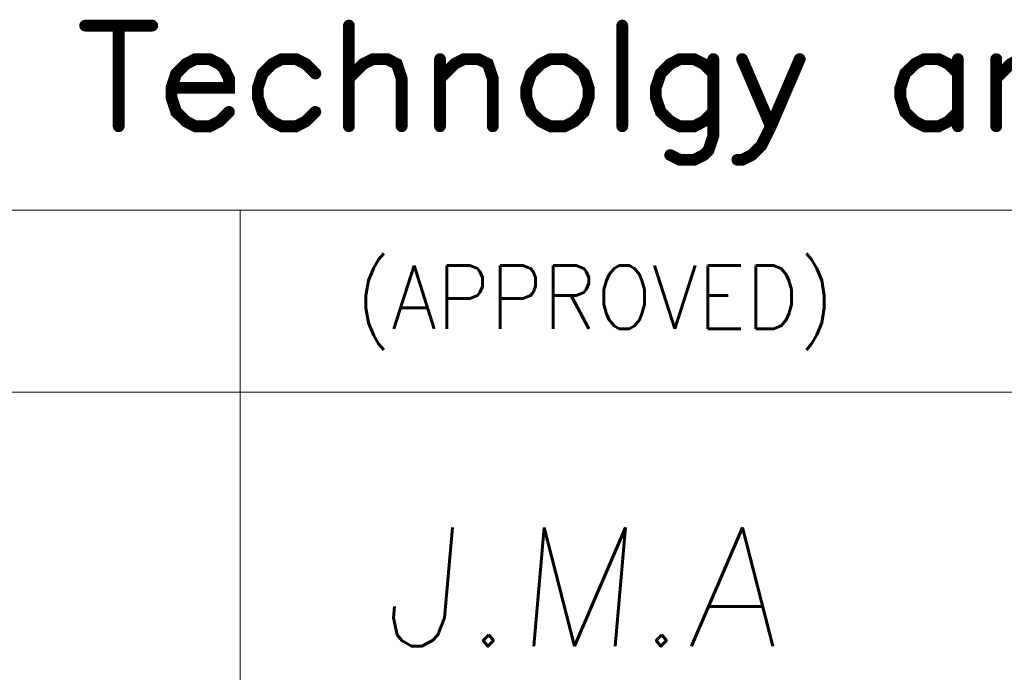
# Model space of a CAD drawing. Header units: millimetres. Extents: x 4065 to 8083, y -652 to 5416.
# Tile 232 of 256: x 5169 to 5219, y 4702 to 4735. Entities that reach past the tile are written whole.
import ezdxf
from ezdxf.enums import TextEntityAlignment as Align

# ---------------------------------------------------------------- set-up
doc = ezdxf.new("R2010")
doc.units = ezdxf.units.MM
doc.header["$LTSCALE"] = 0.8
doc.layers.get('0').update_dxf_attribs({"linetype": 'CONTINUOUS', "lineweight": 0})
doc.layers.add('2', color=3, linetype='CONTINUOUS', lineweight=0)
doc.styles.add('GHS', font='romans', dxfattribs={"height": 2, "bigfont": 'whgtxt'})
doc.styles.get("Standard").update_dxf_attribs({"font": 'romans.shx', "width": 0.8, "oblique": 5, "bigfont": 'whgtxt.shx'})

# ---------------------------------------------------------------- blocks, each defined once
blk = doc.blocks.new('SMOOTH_0$064516')
at = {"const_width": 0.0323}
blk.add_lwpolyline([(-0.0161, 0, 1), (0.0161, 0, 1)], format="xyb", close=True, dxfattribs=at)
blk = doc.blocks.new('logo')
at = {"color": 7, "const_width": 0.859}
for points in [[(-3488.222, 5311.965), (-3483.345, 5311.965)], [(-3485.783, 5311.965), (-3485.783, 5304.641)], [(-3469.038, 5311.965), (-3469.038, 5304.641)], [(-3449.151, 5311.965), (-3449.151, 5304.641)], [(-3481.945, 5307.431), (-3477.763, 5307.431), (-3477.763, 5308.127), (-3478.106, 5308.823), (-3478.459, 5309.175), (-3479.154, 5309.527), (-3480.202, 5309.527), (-3480.897, 5309.175), (-3481.601, 5308.479), (-3481.945, 5307.431), (-3481.945, 5306.736), (-3481.601, 5305.688), (-3480.897, 5304.993), (-3480.202, 5304.641), (-3479.154, 5304.641), (-3478.459, 5304.993), (-3477.763, 5305.688)], [(-3471.477, 5308.479), (-3472.181, 5309.175), (-3472.877, 5309.527), (-3473.925, 5309.527), (-3474.62, 5309.175), (-3475.316, 5308.479), (-3475.668, 5307.431), (-3475.668, 5306.736), (-3475.316, 5305.688), (-3474.62, 5304.993), (-3473.925, 5304.641), (-3472.877, 5304.641), (-3472.181, 5304.993), (-3471.477, 5305.688)], [(-3469.038, 5308.127), (-3467.991, 5309.175), (-3467.295, 5309.527), (-3466.248, 5309.527), (-3465.552, 5309.175), (-3465.2, 5308.127), (-3465.2, 5304.641)], [(-3462.409, 5308.127), (-3461.362, 5309.175), (-3460.666, 5309.527), (-3459.618, 5309.527), (-3458.923, 5309.175), (-3458.571, 5308.127), (-3458.571, 5304.641)], [(-3462.409, 5309.527), (-3462.409, 5304.641)], [(-3454.389, 5309.527), (-3455.084, 5309.175), (-3455.78, 5308.479), (-3456.132, 5307.431), (-3456.132, 5306.736), (-3455.78, 5305.688), (-3455.084, 5304.993), (-3454.389, 5304.641), (-3453.341, 5304.641), (-3452.646, 5304.993), (-3451.942, 5305.688), (-3451.598, 5306.736), (-3451.598, 5307.431), (-3451.942, 5308.479), (-3452.646, 5309.175), (-3453.341, 5309.527), (-3454.389, 5309.527)], [(-3442.53, 5308.479), (-3443.226, 5309.175), (-3443.921, 5309.527), (-3444.969, 5309.527), (-3445.664, 5309.175), (-3446.36, 5308.479), (-3446.712, 5307.431), (-3446.712, 5306.736), (-3446.36, 5305.688), (-3445.664, 5304.993), (-3444.969, 5304.641), (-3443.921, 5304.641), (-3443.226, 5304.993), (-3442.53, 5305.688)], [(-3442.53, 5309.527), (-3442.53, 5303.945), (-3442.874, 5302.897), (-3443.226, 5302.545), (-3443.921, 5302.202), (-3444.969, 5302.202), (-3445.664, 5302.545)], [(-3436.244, 5309.527), (-3438.34, 5304.641), (-3439.035, 5303.241), (-3439.739, 5302.545), (-3440.435, 5302.202), (-3440.778, 5302.202)], [(-3440.435, 5309.527), (-3438.34, 5304.641)], [(-3424.738, 5308.479), (-3425.433, 5309.175), (-3426.129, 5309.527), (-3427.176, 5309.527), (-3427.872, 5309.175), (-3428.576, 5308.479), (-3428.92, 5307.431), (-3428.92, 5306.736), (-3428.576, 5305.688), (-3427.872, 5304.993), (-3427.176, 5304.641), (-3426.129, 5304.641), (-3425.433, 5304.993), (-3424.738, 5305.688)], [(-3424.738, 5309.527), (-3424.738, 5304.641)], [(-3421.947, 5308.127), (-3420.899, 5309.175), (-3420.204, 5309.527), (-3419.156, 5309.527), (-3418.452, 5309.175), (-3418.109, 5308.127), (-3418.109, 5304.641)], [(-3421.947, 5309.527), (-3421.947, 5304.641)]]:
    blk.add_lwpolyline(points, dxfattribs=at)
at = {"color": 7, "xscale": 13.31, "yscale": 13.31, "zscale": 13.31}
for p in [(-3488.222, 5311.965), (-3485.783, 5311.965), (-3483.345, 5311.965), (-3469.038, 5311.965), (-3449.151, 5311.965), (-3480.897, 5309.175), (-3480.202, 5309.527), (-3479.154, 5309.527), (-3478.459, 5309.175), (-3474.62, 5309.175), (-3473.925, 5309.527), (-3472.877, 5309.527), (-3472.181, 5309.175), (-3467.991, 5309.175), (-3467.295, 5309.527), (-3466.248, 5309.527), (-3465.552, 5309.175), (-3462.409, 5309.527), (-3461.362, 5309.175), (-3460.666, 5309.527), (-3459.618, 5309.527), (-3458.923, 5309.175), (-3455.084, 5309.175), (-3454.389, 5309.527), (-3454.389, 5309.527), (-3453.341, 5309.527), (-3452.646, 5309.175), (-3445.664, 5309.175), (-3444.969, 5309.527), (-3443.921, 5309.527), (-3443.226, 5309.175), (-3442.53, 5309.527), (-3440.435, 5309.527), (-3436.244, 5309.527), (-3427.872, 5309.175), (-3427.176, 5309.527), (-3426.129, 5309.527), (-3425.433, 5309.175), (-3424.738, 5309.527), (-3421.947, 5309.527), (-3481.601, 5308.479), (-3478.106, 5308.823), (-3475.316, 5308.479), (-3471.477, 5308.479), (-3455.78, 5308.479), (-3451.942, 5308.479), (-3446.36, 5308.479), (-3442.53, 5308.479), (-3428.576, 5308.479), (-3424.738, 5308.479), (-3477.763, 5308.127), (-3469.038, 5308.127), (-3465.2, 5308.127), (-3462.409, 5308.127), (-3458.571, 5308.127), (-3421.947, 5308.127), (-3481.945, 5307.431), (-3481.945, 5307.431), (-3477.763, 5307.431), (-3475.668, 5307.431), (-3456.132, 5307.431), (-3451.598, 5307.431), (-3446.712, 5307.431), (-3428.92, 5307.431), (-3481.945, 5306.736), (-3475.668, 5306.736), (-3456.132, 5306.736), (-3451.598, 5306.736), (-3446.712, 5306.736), (-3428.92, 5306.736), (-3481.601, 5305.688), (-3477.763, 5305.688), (-3475.316, 5305.688), (-3471.477, 5305.688), (-3455.78, 5305.688), (-3451.942, 5305.688), (-3446.36, 5305.688), (-3442.53, 5305.688), (-3428.576, 5305.688), (-3424.738, 5305.688), (-3480.897, 5304.993), (-3478.459, 5304.993), (-3474.62, 5304.993), (-3472.181, 5304.993), (-3455.084, 5304.993), (-3452.646, 5304.993), (-3445.664, 5304.993), (-3443.226, 5304.993), (-3427.872, 5304.993), (-3425.433, 5304.993), (-3485.783, 5304.641), (-3480.202, 5304.641), (-3479.154, 5304.641), (-3473.925, 5304.641), (-3472.877, 5304.641), (-3469.038, 5304.641), (-3465.2, 5304.641), (-3462.409, 5304.641), (-3458.571, 5304.641), (-3454.389, 5304.641), (-3453.341, 5304.641), (-3449.151, 5304.641), (-3444.969, 5304.641), (-3443.921, 5304.641), (-3438.34, 5304.641), (-3438.34, 5304.641), (-3427.176, 5304.641), (-3426.129, 5304.641), (-3424.738, 5304.641), (-3421.947, 5304.641), (-3442.53, 5303.945), (-3442.874, 5302.897), (-3439.035, 5303.241), (-3445.664, 5302.545), (-3444.969, 5302.202), (-3443.921, 5302.202), (-3443.226, 5302.545), (-3440.778, 5302.202), (-3440.435, 5302.202), (-3439.739, 5302.545)]:
    blk.add_blockref('SMOOTH_0$064516', p, dxfattribs=at)

msp = doc.modelspace()

# ---------------------------------------------------------------- linework, layer by layer
at = {"color": 7, "linetype": 'Continuous'}
for p, q in [((5096.738, 4725.127), (5310.399, 4725.127)), ((5180.344, 4641.52), (5180.344, 4725.127)), ((5096.738, 4715.837), (5222.147, 4715.837))]:
    msp.add_line(p, q, dxfattribs=at)

# ---------------------------------------------------------------- block references
at = {"color": 3, "linetype": 'Continuous', "xscale": 0.7014719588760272, "yscale": 0.7014719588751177, "zscale": 0.7014719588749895}
msp.add_blockref('logo', (7619.317, 1008.354), dxfattribs=at)

# ---------------------------------------------------------------- texts
at = {"color": 7, "linetype": 'Continuous', "width": 0.933333}
msp.add_text('(APPROVED)', height=3.2303, dxfattribs=at).set_placement((5186.238, 4722.307), align=Align.TOP_LEFT)
at = {"layer": '2', "style": 'GHS', "oblique": 5}
msp.add_text('J.M.A', height=6.0598, dxfattribs=at).set_placement((5187.522, 4702.875))

doc.saveas('drawing.dxf')
